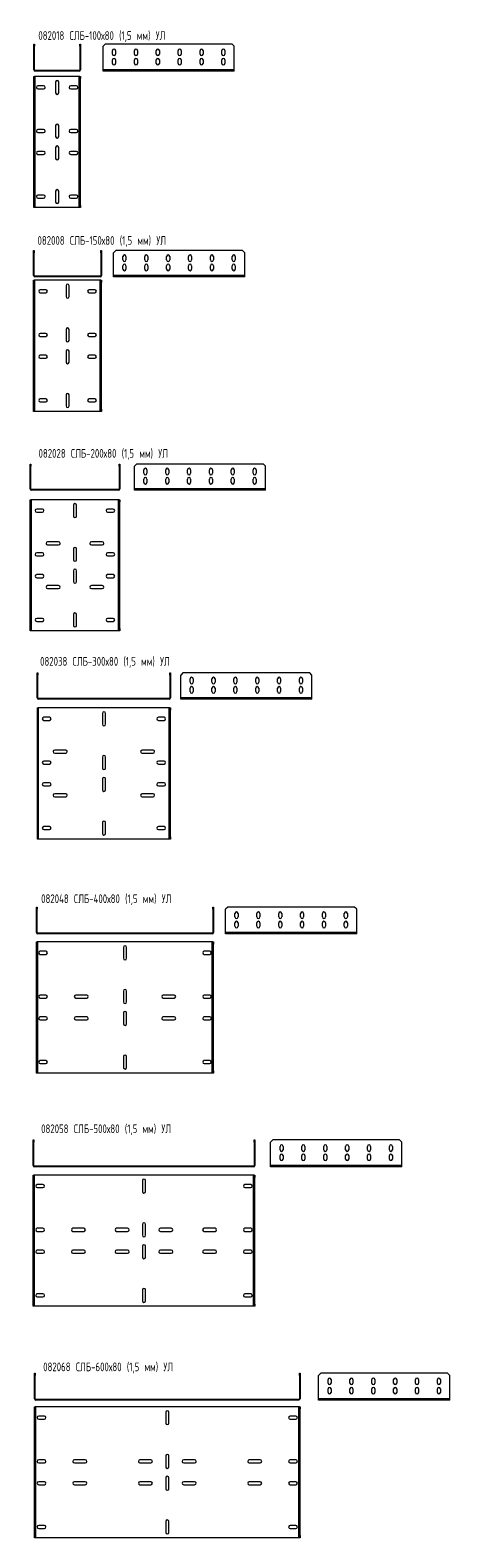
# Model space of a CAD drawing. Header units: millimetres. Extents: x 263 to 1222, y -3568 to -118.
import ezdxf

# ---------------------------------------------------------------- set-up
doc = ezdxf.new("R2010")
doc.units = ezdxf.units.MM
doc.styles.add('SLDTEXTSTYLE0', font='TXT', dxfattribs={"width": 0.7, "bigfont": 'bigfont'})

msp = doc.modelspace()

# ---------------------------------------------------------------- linework, layer by layer
at = {"color": 7, "linetype": 'Continuous', "lineweight": 15}
for p, q in [((270.8, -150.1), (272.3, -150.1)), ((270.8, -155.1), (270.8, -150.1)), ((272.3, -155.1), (270.8, -155.1)), ((270.8, -208.6), (270.8, -155.1)), ((272.3, -150.1), (272.3, -155.1)), ((272.3, -208.6), (272.3, -155.1)), ((376.3, -150.1), (377.8, -150.1)), ((376.3, -155.1), (376.3, -150.1)), ((376.3, -155.1), (376.3, -208.6)), ((377.8, -155.1), (376.3, -155.1)), ((377.8, -150.1), (377.8, -155.1)), ((377.8, -155.1), (377.8, -208.6)), ((434.4, -150.1), (429.4, -155.1)), ((429.4, -208.6), (429.4, -155.1)), ((724.4, -150.1), (434.4, -150.1)), ((450.9, -172.8), (450.9, -164.8)), ((457.9, -164.8), (457.9, -172.8)), ((500.9, -172.8), (500.9, -164.8)), ((507.9, -164.8), (507.9, -172.8)), ((550.9, -172.8), (550.9, -164.8)), ((557.9, -164.8), (557.9, -172.8)), ((600.9, -172.8), (600.9, -164.8)), ((607.9, -164.8), (607.9, -172.8)), ((650.9, -172.8), (650.9, -164.8)), ((657.9, -164.8), (657.9, -172.8)), ((700.9, -172.8), (700.9, -164.8)), ((707.9, -164.8), (707.9, -172.8)), ((729.4, -155.1), (724.4, -150.1)), ((729.4, -208.6), (729.4, -155.1)), ((450.9, -194.1), (450.9, -186.1)), ((457.9, -186.1), (457.9, -194.1)), ((500.9, -194.1), (500.9, -186.1)), ((507.9, -186.1), (507.9, -194.1)), ((550.9, -194.1), (550.9, -186.1)), ((557.9, -186.1), (557.9, -194.1)), ((600.9, -194.1), (600.9, -186.1)), ((607.9, -186.1), (607.9, -194.1)), ((650.9, -194.1), (650.9, -186.1)), ((657.9, -186.1), (657.9, -194.1)), ((700.9, -194.1), (700.9, -186.1)), ((707.9, -186.1), (707.9, -194.1)), ((270.8, -208.6), (272.3, -208.6)), ((270.8, -224), (272.3, -224)), ((270.8, -229), (270.8, -224)), ((272.3, -229), (270.8, -229)), ((270.8, -519), (270.8, -229)), ((272.3, -224), (272.3, -229)), ((273.8, -224), (272.3, -224)), ((272.3, -519), (272.3, -229)), ((273.8, -210.1), (273.8, -211.6)), ((374.8, -210.1), (273.8, -210.1)), ((374.8, -211.6), (273.8, -211.6)), ((273.8, -524), (273.8, -224)), ((374.8, -224), (273.8, -224)), ((320.8, -236.5), (320.8, -261.5)), ((327.8, -261.5), (327.8, -236.5)), ((374.8, -211.6), (374.8, -210.1)), ((374.8, -524), (374.8, -224)), ((376.3, -224), (374.8, -224)), ((376.3, -208.6), (377.8, -208.6)), ((376.3, -224), (377.8, -224)), ((376.3, -229), (376.3, -224)), ((377.8, -229), (376.3, -229)), ((376.3, -519), (376.3, -229)), ((377.8, -224), (377.8, -229)), ((377.8, -519), (377.8, -229)), ((729.4, -208.6), (429.4, -208.6)), ((429.4, -211.6), (429.4, -208.6)), ((729.4, -211.6), (429.4, -211.6)), ((729.4, -211.6), (729.4, -208.6)), ((293.3, -245.5), (280.3, -245.5)), ((280.3, -252.5), (293.3, -252.5)), ((368.3, -245.5), (355.3, -245.5)), ((355.3, -252.5), (368.3, -252.5)), ((320.8, -336.5), (320.8, -361.5)), ((327.8, -361.5), (327.8, -336.5)), ((293.3, -345.5), (280.3, -345.5)), ((280.3, -352.5), (293.3, -352.5)), ((368.3, -345.5), (355.3, -345.5)), ((355.3, -352.5), (368.3, -352.5)), ((293.3, -395.5), (280.3, -395.5)), ((280.3, -402.5), (293.3, -402.5)), ((320.8, -386.5), (320.8, -411.5)), ((327.8, -411.5), (327.8, -386.5)), ((368.3, -395.5), (355.3, -395.5)), ((355.3, -402.5), (368.3, -402.5)), ((293.3, -495.5), (280.3, -495.5)), ((280.3, -502.5), (293.3, -502.5)), ((320.8, -486.5), (320.8, -511.5)), ((327.8, -511.5), (327.8, -486.5)), ((368.3, -495.5), (355.3, -495.5)), ((355.3, -502.5), (368.3, -502.5)), ((270.8, -519), (272.3, -519)), ((270.8, -524), (270.8, -519)), ((272.3, -524), (270.8, -524)), ((272.3, -519), (272.3, -524)), ((273.8, -524), (272.3, -524)), ((374.8, -524), (273.8, -524)), ((376.3, -524), (374.8, -524)), ((376.3, -519), (377.8, -519)), ((376.3, -524), (376.3, -519)), ((377.8, -524), (376.3, -524)), ((377.8, -519), (377.8, -524)), ((270.5, -622.6), (272, -622.6)), ((270.5, -627.6), (270.5, -622.6)), ((270.5, -679.6), (270.5, -627.6)), ((272, -627.6), (270.5, -627.6)), ((272, -622.6), (272, -627.6)), ((272, -679.6), (272, -627.6)), ((424, -622.6), (425.5, -622.6)), ((424, -627.6), (424, -622.6)), ((425.5, -627.6), (424, -627.6)), ((424, -627.6), (424, -679.6)), ((425.5, -622.6), (425.5, -627.6)), ((425.5, -627.6), (425.5, -679.6)), ((458.1, -622.6), (453.1, -627.6)), ((453.1, -679.6), (453.1, -627.6)), ((748.1, -622.6), (458.1, -622.6)), ((474.6, -643.9), (474.6, -635.9)), ((481.6, -635.9), (481.6, -643.9)), ((524.6, -643.9), (524.6, -635.9)), ((531.6, -635.9), (531.6, -643.9)), ((574.6, -643.9), (574.6, -635.9)), ((581.6, -635.9), (581.6, -643.9)), ((624.6, -643.9), (624.6, -635.9)), ((631.6, -635.9), (631.6, -643.9)), ((674.6, -643.9), (674.6, -635.9)), ((681.6, -635.9), (681.6, -643.9)), ((724.6, -643.9), (724.6, -635.9)), ((731.6, -635.9), (731.6, -643.9)), ((753.1, -627.6), (748.1, -622.6)), ((753.1, -679.6), (753.1, -627.6)), ((270.5, -679.6), (272, -679.6)), ((273.5, -681.1), (273.5, -682.6)), ((422.5, -681.1), (273.5, -681.1)), ((422.5, -682.6), (273.5, -682.6)), ((422.5, -682.6), (422.5, -681.1)), ((424, -679.6), (425.5, -679.6)), ((753.1, -679.6), (453.1, -679.6)), ((453.1, -682.6), (453.1, -679.6)), ((753.1, -682.6), (453.1, -682.6)), ((474.6, -665.1), (474.6, -657.1)), ((481.6, -657.1), (481.6, -665.1)), ((524.6, -665.1), (524.6, -657.1)), ((531.6, -657.1), (531.6, -665.1)), ((574.6, -665.1), (574.6, -657.1)), ((581.6, -657.1), (581.6, -665.1)), ((624.6, -665.1), (624.6, -657.1)), ((631.6, -657.1), (631.6, -665.1)), ((674.6, -665.1), (674.6, -657.1)), ((681.6, -657.1), (681.6, -665.1)), ((724.6, -665.1), (724.6, -657.1)), ((731.6, -657.1), (731.6, -665.1)), ((753.1, -682.6), (753.1, -679.6)), ((270.5, -690.4), (272, -690.4)), ((270.5, -695.4), (270.5, -690.4)), ((272, -695.4), (270.5, -695.4)), ((270.5, -985.4), (270.5, -695.4)), ((272, -690.4), (272, -695.4)), ((273.5, -690.4), (272, -690.4)), ((272, -985.4), (272, -695.4)), ((273.5, -990.4), (273.5, -690.4)), ((422.5, -690.4), (273.5, -690.4)), ((298.5, -711.9), (285.5, -711.9)), ((285.5, -718.9), (298.5, -718.9)), ((344.5, -702.9), (344.5, -727.9)), ((351.5, -727.9), (351.5, -702.9)), ((410.5, -711.9), (397.5, -711.9)), ((397.5, -718.9), (410.5, -718.9)), ((422.5, -990.4), (422.5, -690.4)), ((424, -690.4), (422.5, -690.4)), ((424, -690.4), (425.5, -690.4)), ((424, -695.4), (424, -690.4)), ((425.5, -695.4), (424, -695.4)), ((424, -985.4), (424, -695.4)), ((425.5, -690.4), (425.5, -695.4)), ((425.5, -985.4), (425.5, -695.4)), ((298.5, -811.9), (285.5, -811.9)), ((285.5, -818.9), (298.5, -818.9)), ((344.5, -802.9), (344.5, -827.9)), ((351.5, -827.9), (351.5, -802.9)), ((410.5, -811.9), (397.5, -811.9)), ((397.5, -818.9), (410.5, -818.9)), ((298.5, -861.9), (285.5, -861.9)), ((344.5, -852.9), (344.5, -877.9)), ((351.5, -877.9), (351.5, -852.9)), ((410.5, -861.9), (397.5, -861.9)), ((285.5, -868.9), (298.5, -868.9)), ((397.5, -868.9), (410.5, -868.9)), ((298.5, -961.9), (285.5, -961.9)), ((344.5, -952.9), (344.5, -977.9)), ((351.5, -977.9), (351.5, -952.9)), ((410.5, -961.9), (397.5, -961.9)), ((270.5, -985.4), (272, -985.4)), ((270.5, -990.4), (270.5, -985.4)), ((272, -990.4), (270.5, -990.4)), ((272, -985.4), (272, -990.4)), ((273.5, -990.4), (272, -990.4)), ((422.5, -990.4), (273.5, -990.4)), ((285.5, -968.9), (298.5, -968.9)), ((397.5, -968.9), (410.5, -968.9)), ((424, -990.4), (422.5, -990.4)), ((424, -985.4), (425.5, -985.4)), ((424, -990.4), (424, -985.4)), ((425.5, -990.4), (424, -990.4)), ((425.5, -985.4), (425.5, -990.4)), ((262.5, -1110.8), (264, -1110.8)), ((262.5, -1115.8), (262.5, -1110.8)), ((264, -1115.8), (262.5, -1115.8)), ((262.5, -1167.8), (262.5, -1115.8)), ((264, -1110.8), (264, -1115.8)), ((264, -1167.8), (264, -1115.8)), ((466, -1110.8), (467.5, -1110.8)), ((466, -1115.8), (466, -1110.8)), ((466, -1115.8), (466, -1167.8)), ((467.5, -1115.8), (466, -1115.8)), ((467.5, -1110.8), (467.5, -1115.8)), ((467.5, -1115.8), (467.5, -1167.8)), ((505.9, -1110.8), (500.9, -1115.8)), ((500.9, -1167.8), (500.9, -1115.8)), ((795.9, -1110.8), (505.9, -1110.8)), ((522.4, -1132), (522.4, -1124)), ((529.4, -1124), (529.4, -1132)), ((572.4, -1132), (572.4, -1124)), ((579.4, -1124), (579.4, -1132)), ((622.4, -1132), (622.4, -1124)), ((629.4, -1124), (629.4, -1132)), ((672.4, -1132), (672.4, -1124)), ((679.4, -1124), (679.4, -1132)), ((722.4, -1132), (722.4, -1124)), ((729.4, -1124), (729.4, -1132)), ((772.4, -1132), (772.4, -1124)), ((779.4, -1124), (779.4, -1132)), ((800.9, -1115.8), (795.9, -1110.8)), ((800.9, -1167.8), (800.9, -1115.8)), ((262.5, -1167.8), (264, -1167.8)), ((265.5, -1169.3), (265.5, -1170.8)), ((464.5, -1169.3), (265.5, -1169.3)), ((464.5, -1170.8), (265.5, -1170.8)), ((464.5, -1170.8), (464.5, -1169.3)), ((466, -1167.8), (467.5, -1167.8)), ((800.9, -1167.8), (500.9, -1167.8)), ((500.9, -1170.8), (500.9, -1167.8)), ((800.9, -1170.8), (500.9, -1170.8)), ((522.4, -1153.3), (522.4, -1145.3)), ((529.4, -1145.3), (529.4, -1153.3)), ((572.4, -1153.3), (572.4, -1145.3)), ((579.4, -1145.3), (579.4, -1153.3)), ((622.4, -1153.3), (622.4, -1145.3)), ((629.4, -1145.3), (629.4, -1153.3)), ((672.4, -1153.3), (672.4, -1145.3)), ((679.4, -1145.3), (679.4, -1153.3)), ((722.4, -1153.3), (722.4, -1145.3)), ((729.4, -1145.3), (729.4, -1153.3)), ((772.4, -1153.3), (772.4, -1145.3)), ((779.4, -1145.3), (779.4, -1153.3)), ((800.9, -1170.8), (800.9, -1167.8)), ((262.5, -1192.5), (264, -1192.5)), ((262.5, -1197.5), (262.5, -1192.5)), ((264, -1197.5), (262.5, -1197.5)), ((262.5, -1487.5), (262.5, -1197.5)), ((264, -1192.5), (264, -1197.5)), ((265.5, -1192.5), (264, -1192.5)), ((264, -1487.5), (264, -1197.5)), ((265.5, -1492.5), (265.5, -1192.5)), ((464.5, -1192.5), (265.5, -1192.5)), ((361.5, -1205), (361.5, -1230)), ((368.5, -1230), (368.5, -1205)), ((464.5, -1492.5), (464.5, -1192.5)), ((466, -1192.5), (464.5, -1192.5)), ((466, -1192.5), (467.5, -1192.5)), ((466, -1197.5), (466, -1192.5)), ((467.5, -1197.5), (466, -1197.5)), ((466, -1487.5), (466, -1197.5)), ((467.5, -1192.5), (467.5, -1197.5)), ((467.5, -1487.5), (467.5, -1197.5)), ((290.5, -1214), (277.5, -1214)), ((277.5, -1221), (290.5, -1221)), ((452.5, -1214), (439.5, -1214)), ((439.5, -1221), (452.5, -1221)), ((327.5, -1289), (302.5, -1289)), ((302.5, -1296), (327.5, -1296)), ((361.5, -1305), (361.5, -1330)), ((368.5, -1330), (368.5, -1305)), ((427.5, -1289), (402.5, -1289)), ((402.5, -1296), (427.5, -1296)), ((290.5, -1314), (277.5, -1314)), ((277.5, -1321), (290.5, -1321)), ((452.5, -1314), (439.5, -1314)), ((439.5, -1321), (452.5, -1321)), ((290.5, -1364), (277.5, -1364)), ((277.5, -1371), (290.5, -1371)), ((361.5, -1355), (361.5, -1380)), ((368.5, -1380), (368.5, -1355)), ((452.5, -1364), (439.5, -1364)), ((439.5, -1371), (452.5, -1371)), ((327.5, -1389), (302.5, -1389)), ((302.5, -1396), (327.5, -1396)), ((427.5, -1389), (402.5, -1389)), ((402.5, -1396), (427.5, -1396)), ((290.5, -1464), (277.5, -1464)), ((277.5, -1471), (290.5, -1471)), ((361.5, -1455), (361.5, -1480)), ((368.5, -1480), (368.5, -1455)), ((452.5, -1464), (439.5, -1464)), ((439.5, -1471), (452.5, -1471)), ((262.5, -1487.5), (264, -1487.5)), ((262.5, -1492.5), (262.5, -1487.5)), ((264, -1492.5), (262.5, -1492.5)), ((264, -1487.5), (264, -1492.5)), ((265.5, -1492.5), (264, -1492.5)), ((464.5, -1492.5), (265.5, -1492.5)), ((466, -1492.5), (464.5, -1492.5)), ((466, -1487.5), (467.5, -1487.5)), ((466, -1492.5), (466, -1487.5)), ((467.5, -1492.5), (466, -1492.5)), ((467.5, -1487.5), (467.5, -1492.5)), ((278.7, -1588.6), (280.2, -1588.6)), ((278.7, -1593.6), (278.7, -1588.6)), ((280.2, -1593.6), (278.7, -1593.6)), ((278.7, -1645.6), (278.7, -1593.6)), ((280.2, -1588.6), (280.2, -1593.6)), ((280.2, -1645.6), (280.2, -1593.6)), ((582.2, -1588.6), (583.7, -1588.6)), ((582.2, -1593.6), (582.2, -1588.6)), ((582.2, -1593.6), (582.2, -1645.6)), ((583.7, -1593.6), (582.2, -1593.6)), ((583.7, -1588.6), (583.7, -1593.6)), ((583.7, -1593.6), (583.7, -1645.6)), ((611.8, -1588.6), (606.8, -1593.6)), ((606.8, -1646.1), (606.8, -1593.6)), ((901.8, -1588.6), (611.8, -1588.6)), ((628.3, -1610.3), (628.3, -1602.3)), ((635.3, -1602.3), (635.3, -1610.3)), ((678.3, -1610.3), (678.3, -1602.3)), ((685.3, -1602.3), (685.3, -1610.3)), ((728.3, -1610.3), (728.3, -1602.3)), ((735.3, -1602.3), (735.3, -1610.3)), ((778.3, -1610.3), (778.3, -1602.3)), ((785.3, -1602.3), (785.3, -1610.3)), ((828.3, -1610.3), (828.3, -1602.3)), ((835.3, -1602.3), (835.3, -1610.3)), ((878.3, -1610.3), (878.3, -1602.3)), ((885.3, -1602.3), (885.3, -1610.3)), ((906.8, -1593.6), (901.8, -1588.6)), ((906.8, -1646.1), (906.8, -1593.6)), ((278.7, -1645.6), (280.2, -1645.6)), ((281.7, -1647.1), (281.7, -1648.6)), ((580.7, -1647.1), (281.7, -1647.1)), ((580.7, -1648.6), (281.7, -1648.6)), ((580.7, -1648.6), (580.7, -1647.1)), ((582.2, -1645.6), (583.7, -1645.6)), ((906.8, -1646.1), (606.8, -1646.1)), ((606.8, -1648.6), (606.8, -1646.1)), ((906.8, -1648.6), (606.8, -1648.6)), ((628.3, -1631.6), (628.3, -1623.6)), ((635.3, -1623.6), (635.3, -1631.6)), ((678.3, -1631.6), (678.3, -1623.6)), ((685.3, -1623.6), (685.3, -1631.6)), ((728.3, -1631.6), (728.3, -1623.6)), ((735.3, -1623.6), (735.3, -1631.6)), ((778.3, -1631.6), (778.3, -1623.6)), ((785.3, -1623.6), (785.3, -1631.6)), ((828.3, -1631.6), (828.3, -1623.6)), ((835.3, -1623.6), (835.3, -1631.6)), ((878.3, -1631.6), (878.3, -1623.6)), ((885.3, -1623.6), (885.3, -1631.6)), ((906.8, -1648.6), (906.8, -1646.1)), ((279.2, -1668.9), (280.2, -1668.9)), ((279.2, -1673.9), (279.2, -1668.9)), ((280.2, -1673.9), (279.2, -1673.9)), ((279.2, -1963.9), (279.2, -1673.9)), ((280.2, -1668.9), (280.2, -1673.9)), ((281.7, -1668.9), (280.2, -1668.9)), ((280.2, -1963.9), (280.2, -1673.9)), ((281.7, -1968.9), (281.7, -1668.9)), ((580.7, -1668.9), (281.7, -1668.9)), ((306.7, -1690.4), (293.7, -1690.4)), ((427.7, -1681.4), (427.7, -1706.4)), ((434.7, -1706.4), (434.7, -1681.4)), ((568.7, -1690.4), (555.7, -1690.4)), ((580.7, -1968.9), (580.7, -1668.9)), ((582.2, -1668.9), (580.7, -1668.9)), ((582.2, -1668.9), (583.2, -1668.9)), ((582.2, -1673.9), (582.2, -1668.9)), ((583.2, -1673.9), (582.2, -1673.9)), ((582.2, -1963.9), (582.2, -1673.9)), ((583.2, -1668.9), (583.2, -1673.9)), ((583.2, -1963.9), (583.2, -1673.9)), ((293.7, -1697.4), (306.7, -1697.4)), ((555.7, -1697.4), (568.7, -1697.4)), ((306.7, -1790.4), (293.7, -1790.4)), ((343.7, -1765.4), (318.7, -1765.4)), ((318.7, -1772.4), (343.7, -1772.4)), ((427.7, -1781.4), (427.7, -1806.4)), ((434.7, -1806.4), (434.7, -1781.4)), ((543.7, -1765.4), (518.7, -1765.4)), ((518.7, -1772.4), (543.7, -1772.4)), ((568.7, -1790.4), (555.7, -1790.4)), ((293.7, -1797.4), (306.7, -1797.4)), ((555.7, -1797.4), (568.7, -1797.4)), ((306.7, -1840.4), (293.7, -1840.4)), ((293.7, -1847.4), (306.7, -1847.4)), ((427.7, -1831.4), (427.7, -1856.4)), ((434.7, -1856.4), (434.7, -1831.4)), ((568.7, -1840.4), (555.7, -1840.4)), ((555.7, -1847.4), (568.7, -1847.4)), ((343.7, -1865.4), (318.7, -1865.4)), ((318.7, -1872.4), (343.7, -1872.4)), ((543.7, -1865.4), (518.7, -1865.4)), ((518.7, -1872.4), (543.7, -1872.4)), ((427.7, -1931.4), (427.7, -1956.4)), ((434.7, -1956.4), (434.7, -1931.4)), ((279.2, -1963.9), (280.2, -1963.9)), ((279.2, -1968.9), (279.2, -1963.9)), ((280.2, -1963.9), (280.2, -1968.9)), ((306.7, -1940.4), (293.7, -1940.4)), ((293.7, -1947.4), (306.7, -1947.4)), ((568.7, -1940.4), (555.7, -1940.4)), ((555.7, -1947.4), (568.7, -1947.4)), ((582.2, -1963.9), (583.2, -1963.9)), ((582.2, -1968.9), (582.2, -1963.9)), ((583.2, -1963.9), (583.2, -1968.9)), ((280.2, -1968.9), (279.2, -1968.9)), ((281.7, -1968.9), (280.2, -1968.9)), ((580.7, -1968.9), (281.7, -1968.9)), ((582.2, -1968.9), (580.7, -1968.9)), ((583.2, -1968.9), (582.2, -1968.9)), ((277, -2124.5), (278.5, -2124.5)), ((277, -2129.5), (277, -2124.5)), ((278.5, -2129.5), (277, -2129.5)), ((277, -2183), (277, -2129.5)), ((278.5, -2124.5), (278.5, -2129.5)), ((278.5, -2183), (278.5, -2129.5)), ((680.5, -2124.5), (682, -2124.5)), ((680.5, -2129.5), (680.5, -2124.5)), ((680.5, -2129.5), (680.5, -2183)), ((682, -2129.5), (680.5, -2129.5)), ((682, -2124.5), (682, -2129.5)), ((682, -2129.5), (682, -2183)), ((714.4, -2124.5), (709.4, -2129.5)), ((709.4, -2183), (709.4, -2129.5)), ((1004.4, -2124.5), (714.4, -2124.5)), ((1009.4, -2129.5), (1004.4, -2124.5)), ((1009.4, -2183), (1009.4, -2129.5)), ((730.9, -2147.3), (730.9, -2139.3)), ((730.9, -2168.5), (730.9, -2160.5)), ((737.9, -2139.3), (737.9, -2147.3)), ((737.9, -2160.5), (737.9, -2168.5)), ((780.9, -2147.3), (780.9, -2139.3)), ((780.9, -2168.5), (780.9, -2160.5)), ((787.9, -2139.3), (787.9, -2147.3)), ((787.9, -2160.5), (787.9, -2168.5)), ((830.9, -2147.3), (830.9, -2139.3)), ((830.9, -2168.5), (830.9, -2160.5)), ((837.9, -2139.3), (837.9, -2147.3)), ((837.9, -2160.5), (837.9, -2168.5)), ((880.9, -2147.3), (880.9, -2139.3)), ((880.9, -2168.5), (880.9, -2160.5)), ((887.9, -2139.3), (887.9, -2147.3)), ((887.9, -2160.5), (887.9, -2168.5)), ((930.9, -2147.3), (930.9, -2139.3)), ((930.9, -2168.5), (930.9, -2160.5)), ((937.9, -2139.3), (937.9, -2147.3)), ((937.9, -2160.5), (937.9, -2168.5)), ((980.9, -2147.3), (980.9, -2139.3)), ((980.9, -2168.5), (980.9, -2160.5)), ((987.9, -2139.3), (987.9, -2147.3)), ((987.9, -2160.5), (987.9, -2168.5)), ((277, -2183), (278.5, -2183)), ((277, -2204.3), (278.5, -2204.3)), ((277, -2209.3), (277, -2204.3)), ((278.5, -2204.3), (278.5, -2209.3)), ((280, -2204.3), (278.5, -2204.3)), ((280, -2184.5), (280, -2186)), ((679, -2184.5), (280, -2184.5)), ((679, -2186), (280, -2186)), ((280, -2504.3), (280, -2204.3)), ((679, -2204.3), (280, -2204.3)), ((679, -2186), (679, -2184.5)), ((679, -2504.3), (679, -2204.3)), ((680.5, -2204.3), (679, -2204.3)), ((680.5, -2183), (682, -2183)), ((680.5, -2204.3), (682, -2204.3)), ((680.5, -2209.3), (680.5, -2204.3)), ((682, -2204.3), (682, -2209.3)), ((1009.4, -2183), (709.4, -2183)), ((709.4, -2186), (709.4, -2183)), ((1009.4, -2186), (709.4, -2186)), ((1009.4, -2186), (1009.4, -2183)), ((278.5, -2209.3), (277, -2209.3)), ((277, -2499.3), (277, -2209.3)), ((278.5, -2499.3), (278.5, -2209.3)), ((298.5, -2225.8), (285.5, -2225.8)), ((285.5, -2232.8), (298.5, -2232.8)), ((476, -2216.8), (476, -2241.8)), ((483, -2241.8), (483, -2216.8)), ((673.5, -2225.8), (660.5, -2225.8)), ((660.5, -2232.8), (673.5, -2232.8)), ((682, -2209.3), (680.5, -2209.3)), ((680.5, -2499.3), (680.5, -2209.3)), ((682, -2499.3), (682, -2209.3)), ((298.5, -2325.8), (285.5, -2325.8)), ((285.5, -2332.8), (298.5, -2332.8)), ((392, -2325.8), (367, -2325.8)), ((367, -2332.8), (392, -2332.8)), ((476, -2316.8), (476, -2341.8)), ((483, -2341.8), (483, -2316.8)), ((592, -2325.8), (567, -2325.8)), ((567, -2332.8), (592, -2332.8)), ((673.5, -2325.8), (660.5, -2325.8)), ((660.5, -2332.8), (673.5, -2332.8)), ((298.5, -2375.8), (285.5, -2375.8)), ((392, -2375.8), (367, -2375.8)), ((476, -2366.8), (476, -2391.8)), ((483, -2391.8), (483, -2366.8)), ((592, -2375.8), (567, -2375.8)), ((673.5, -2375.8), (660.5, -2375.8)), ((285.5, -2382.8), (298.5, -2382.8)), ((367, -2382.8), (392, -2382.8)), ((567, -2382.8), (592, -2382.8)), ((660.5, -2382.8), (673.5, -2382.8)), ((298.5, -2475.8), (285.5, -2475.8)), ((285.5, -2482.8), (298.5, -2482.8)), ((476, -2466.8), (476, -2491.8)), ((483, -2491.8), (483, -2466.8)), ((673.5, -2475.8), (660.5, -2475.8)), ((660.5, -2482.8), (673.5, -2482.8)), ((277, -2499.3), (278.5, -2499.3)), ((277, -2504.3), (277, -2499.3)), ((278.5, -2504.3), (277, -2504.3)), ((278.5, -2499.3), (278.5, -2504.3)), ((280, -2504.3), (278.5, -2504.3)), ((679, -2504.3), (280, -2504.3)), ((680.5, -2504.3), (679, -2504.3)), ((680.5, -2499.3), (682, -2499.3)), ((680.5, -2504.3), (680.5, -2499.3)), ((682, -2504.3), (680.5, -2504.3)), ((682, -2499.3), (682, -2504.3)), ((269.3, -2657.3), (270.8, -2657.3)), ((269.3, -2662.3), (269.3, -2657.3)), ((270.8, -2662.3), (269.3, -2662.3)), ((269.3, -2715.8), (269.3, -2662.3)), ((270.8, -2657.3), (270.8, -2662.3)), ((270.8, -2715.8), (270.8, -2662.3)), ((774.8, -2657.3), (776.3, -2657.3)), ((774.8, -2662.3), (774.8, -2657.3)), ((774.8, -2662.3), (774.8, -2715.8)), ((776.3, -2662.3), (774.8, -2662.3)), ((776.3, -2657.3), (776.3, -2662.3)), ((776.3, -2662.3), (776.3, -2715.8)), ((817.4, -2657.3), (812.4, -2662.3)), ((812.4, -2715.8), (812.4, -2662.3)), ((1107.4, -2657.3), (817.4, -2657.3)), ((833.9, -2680.1), (833.9, -2672.1)), ((840.9, -2672.1), (840.9, -2680.1)), ((883.9, -2680.1), (883.9, -2672.1)), ((890.9, -2672.1), (890.9, -2680.1)), ((933.9, -2680.1), (933.9, -2672.1)), ((940.9, -2672.1), (940.9, -2680.1)), ((983.9, -2680.1), (983.9, -2672.1)), ((990.9, -2672.1), (990.9, -2680.1)), ((1033.9, -2680.1), (1033.9, -2672.1)), ((1040.9, -2672.1), (1040.9, -2680.1)), ((1083.9, -2680.1), (1083.9, -2672.1)), ((1090.9, -2672.1), (1090.9, -2680.1)), ((1112.4, -2662.3), (1107.4, -2657.3)), ((1112.4, -2715.8), (1112.4, -2662.3)), ((269.3, -2715.8), (270.8, -2715.8)), ((272.3, -2717.3), (272.3, -2718.8)), ((773.3, -2717.3), (272.3, -2717.3)), ((773.3, -2718.8), (272.3, -2718.8)), ((773.3, -2718.8), (773.3, -2717.3)), ((774.8, -2715.8), (776.3, -2715.8)), ((1112.4, -2715.8), (812.4, -2715.8)), ((812.4, -2718.8), (812.4, -2715.8)), ((1112.4, -2718.8), (812.4, -2718.8)), ((833.9, -2701.3), (833.9, -2693.3)), ((840.9, -2693.3), (840.9, -2701.3)), ((883.9, -2701.3), (883.9, -2693.3)), ((890.9, -2693.3), (890.9, -2701.3)), ((933.9, -2701.3), (933.9, -2693.3)), ((940.9, -2693.3), (940.9, -2701.3)), ((983.9, -2701.3), (983.9, -2693.3)), ((990.9, -2693.3), (990.9, -2701.3)), ((1033.9, -2701.3), (1033.9, -2693.3)), ((1040.9, -2693.3), (1040.9, -2701.3)), ((1083.9, -2701.3), (1083.9, -2693.3)), ((1090.9, -2693.3), (1090.9, -2701.3)), ((1112.4, -2718.8), (1112.4, -2715.8)), ((269.3, -2738.1), (270.8, -2738.1)), ((269.3, -2743.1), (269.3, -2738.1)), ((270.8, -2743.1), (269.3, -2743.1)), ((269.3, -3033.1), (269.3, -2743.1)), ((270.8, -2738.1), (270.8, -2743.1)), ((272.3, -2738.1), (270.8, -2738.1)), ((270.8, -3033.1), (270.8, -2743.1)), ((272.3, -3038.1), (272.3, -2738.1)), ((773.3, -2738.1), (272.3, -2738.1)), ((291.8, -2759.6), (278.8, -2759.6)), ((519.3, -2750.6), (519.3, -2775.6)), ((526.3, -2775.6), (526.3, -2750.6)), ((766.8, -2759.6), (753.8, -2759.6)), ((773.3, -3038.1), (773.3, -2738.1)), ((774.8, -2738.1), (773.3, -2738.1)), ((774.8, -2738.1), (776.3, -2738.1)), ((774.8, -2743.1), (774.8, -2738.1)), ((776.3, -2743.1), (774.8, -2743.1)), ((774.8, -3033.1), (774.8, -2743.1)), ((776.3, -2738.1), (776.3, -2743.1)), ((776.3, -3033.1), (776.3, -2743.1)), ((278.8, -2766.6), (291.8, -2766.6)), ((753.8, -2766.6), (766.8, -2766.6)), ((291.8, -2859.6), (278.8, -2859.6)), ((385.3, -2859.6), (360.3, -2859.6)), ((485.3, -2859.6), (460.3, -2859.6)), ((519.3, -2850.6), (519.3, -2875.6)), ((526.3, -2875.6), (526.3, -2850.6)), ((585.3, -2859.6), (560.3, -2859.6)), ((685.3, -2859.6), (660.3, -2859.6)), ((766.8, -2859.6), (753.8, -2859.6)), ((278.8, -2866.6), (291.8, -2866.6)), ((360.3, -2866.6), (385.3, -2866.6)), ((460.3, -2866.6), (485.3, -2866.6)), ((560.3, -2866.6), (585.3, -2866.6)), ((660.3, -2866.6), (685.3, -2866.6)), ((753.8, -2866.6), (766.8, -2866.6)), ((291.8, -2909.6), (278.8, -2909.6)), ((278.8, -2916.6), (291.8, -2916.6)), ((385.3, -2909.6), (360.3, -2909.6)), ((360.3, -2916.6), (385.3, -2916.6)), ((485.3, -2909.6), (460.3, -2909.6)), ((460.3, -2916.6), (485.3, -2916.6)), ((519.3, -2900.6), (519.3, -2925.6)), ((526.3, -2925.6), (526.3, -2900.6)), ((585.3, -2909.6), (560.3, -2909.6)), ((560.3, -2916.6), (585.3, -2916.6)), ((685.3, -2909.6), (660.3, -2909.6)), ((660.3, -2916.6), (685.3, -2916.6)), ((766.8, -2909.6), (753.8, -2909.6)), ((753.8, -2916.6), (766.8, -2916.6)), ((519.3, -3000.6), (519.3, -3025.6)), ((526.3, -3025.6), (526.3, -3000.6)), ((269.3, -3033.1), (270.8, -3033.1)), ((269.3, -3038.1), (269.3, -3033.1)), ((270.8, -3033.1), (270.8, -3038.1)), ((291.8, -3009.6), (278.8, -3009.6)), ((278.8, -3016.6), (291.8, -3016.6)), ((766.8, -3009.6), (753.8, -3009.6)), ((753.8, -3016.6), (766.8, -3016.6)), ((774.8, -3033.1), (776.3, -3033.1)), ((774.8, -3038.1), (774.8, -3033.1)), ((776.3, -3033.1), (776.3, -3038.1)), ((270.8, -3038.1), (269.3, -3038.1)), ((272.3, -3038.1), (270.8, -3038.1)), ((773.3, -3038.1), (272.3, -3038.1)), ((774.8, -3038.1), (773.3, -3038.1)), ((776.3, -3038.1), (774.8, -3038.1)), ((272.6, -3191.1), (274.1, -3191.1)), ((272.6, -3196.1), (272.6, -3191.1)), ((274.1, -3196.1), (272.6, -3196.1)), ((272.6, -3249.6), (272.6, -3196.1)), ((274.1, -3191.1), (274.1, -3196.1)), ((274.1, -3249.6), (274.1, -3196.1)), ((878.1, -3191.1), (879.6, -3191.1)), ((878.1, -3196.1), (878.1, -3191.1)), ((878.1, -3196.1), (878.1, -3249.6)), ((879.6, -3196.1), (878.1, -3196.1)), ((879.6, -3191.1), (879.6, -3196.1)), ((879.6, -3196.1), (879.6, -3249.6)), ((927.2, -3191.1), (922.2, -3196.1)), ((922.2, -3249.6), (922.2, -3196.1)), ((1217.2, -3191.1), (927.2, -3191.1)), ((943.7, -3213.9), (943.7, -3205.9)), ((950.7, -3205.9), (950.7, -3213.9)), ((993.7, -3213.9), (993.7, -3205.9)), ((1000.7, -3205.9), (1000.7, -3213.9)), ((1043.7, -3213.9), (1043.7, -3205.9)), ((1050.7, -3205.9), (1050.7, -3213.9)), ((1093.7, -3213.9), (1093.7, -3205.9)), ((1100.7, -3205.9), (1100.7, -3213.9)), ((1143.7, -3213.9), (1143.7, -3205.9)), ((1150.7, -3205.9), (1150.7, -3213.9)), ((1193.7, -3213.9), (1193.7, -3205.9)), ((1200.7, -3205.9), (1200.7, -3213.9)), ((1222.2, -3196.1), (1217.2, -3191.1)), ((1222.2, -3249.6), (1222.2, -3196.1)), ((943.7, -3235.1), (943.7, -3227.1)), ((950.7, -3227.1), (950.7, -3235.1)), ((993.7, -3235.1), (993.7, -3227.1)), ((1000.7, -3227.1), (1000.7, -3235.1)), ((1043.7, -3235.1), (1043.7, -3227.1)), ((1050.7, -3227.1), (1050.7, -3235.1)), ((1093.7, -3235.1), (1093.7, -3227.1)), ((1100.7, -3227.1), (1100.7, -3235.1)), ((1143.7, -3235.1), (1143.7, -3227.1)), ((1150.7, -3227.1), (1150.7, -3235.1)), ((1193.7, -3235.1), (1193.7, -3227.1)), ((1200.7, -3227.1), (1200.7, -3235.1)), ((272.6, -3249.6), (274.1, -3249.6)), ((272.6, -3267.9), (274.1, -3267.9)), ((272.6, -3272.9), (272.6, -3267.9)), ((274.1, -3272.9), (272.6, -3272.9)), ((272.6, -3562.9), (272.6, -3272.9)), ((274.1, -3267.9), (274.1, -3272.9)), ((275.6, -3267.9), (274.1, -3267.9)), ((274.1, -3562.9), (274.1, -3272.9)), ((275.6, -3251.1), (275.6, -3252.6)), ((876.6, -3251.1), (275.6, -3251.1)), ((876.6, -3252.6), (275.6, -3252.6)), ((275.6, -3567.9), (275.6, -3267.9)), ((876.6, -3267.9), (275.6, -3267.9)), ((876.6, -3252.6), (876.6, -3251.1)), ((876.6, -3567.9), (876.6, -3267.9)), ((878.1, -3267.9), (876.6, -3267.9)), ((878.1, -3249.6), (879.6, -3249.6)), ((878.1, -3267.9), (879.6, -3267.9)), ((878.1, -3272.9), (878.1, -3267.9)), ((879.6, -3272.9), (878.1, -3272.9)), ((878.1, -3562.9), (878.1, -3272.9)), ((879.6, -3267.9), (879.6, -3272.9)), ((879.6, -3562.9), (879.6, -3272.9)), ((1222.2, -3249.6), (922.2, -3249.6)), ((922.2, -3252.6), (922.2, -3249.6)), ((1222.2, -3252.6), (922.2, -3252.6)), ((1222.2, -3252.6), (1222.2, -3249.6)), ((295.1, -3289.4), (282.1, -3289.4)), ((282.1, -3296.4), (295.1, -3296.4)), ((572.6, -3280.4), (572.6, -3305.4)), ((579.6, -3305.4), (579.6, -3280.4)), ((870.1, -3289.4), (857.1, -3289.4)), ((857.1, -3296.4), (870.1, -3296.4)), ((572.6, -3380.4), (572.6, -3405.4)), ((579.6, -3405.4), (579.6, -3380.4)), ((295.1, -3389.4), (282.1, -3389.4)), ((282.1, -3396.4), (295.1, -3396.4)), ((388.6, -3389.4), (363.6, -3389.4)), ((363.6, -3396.4), (388.6, -3396.4)), ((538.6, -3389.4), (513.6, -3389.4)), ((513.6, -3396.4), (538.6, -3396.4)), ((638.6, -3389.4), (613.6, -3389.4)), ((613.6, -3396.4), (638.6, -3396.4)), ((788.6, -3389.4), (763.6, -3389.4)), ((763.6, -3396.4), (788.6, -3396.4)), ((870.1, -3389.4), (857.1, -3389.4)), ((857.1, -3396.4), (870.1, -3396.4)), ((295.1, -3439.4), (282.1, -3439.4)), ((282.1, -3446.4), (295.1, -3446.4)), ((388.6, -3439.4), (363.6, -3439.4)), ((363.6, -3446.4), (388.6, -3446.4)), ((538.6, -3439.4), (513.6, -3439.4)), ((513.6, -3446.4), (538.6, -3446.4)), ((572.6, -3430.4), (572.6, -3455.4)), ((579.6, -3455.4), (579.6, -3430.4)), ((638.6, -3439.4), (613.6, -3439.4)), ((613.6, -3446.4), (638.6, -3446.4)), ((788.6, -3439.4), (763.6, -3439.4)), ((763.6, -3446.4), (788.6, -3446.4)), ((870.1, -3439.4), (857.1, -3439.4)), ((857.1, -3446.4), (870.1, -3446.4)), ((295.1, -3539.4), (282.1, -3539.4)), ((282.1, -3546.4), (295.1, -3546.4)), ((572.6, -3530.4), (572.6, -3555.4)), ((579.6, -3555.4), (579.6, -3530.4)), ((870.1, -3539.4), (857.1, -3539.4)), ((857.1, -3546.4), (870.1, -3546.4)), ((272.6, -3562.9), (274.1, -3562.9)), ((272.6, -3567.9), (272.6, -3562.9)), ((274.1, -3567.9), (272.6, -3567.9)), ((274.1, -3562.9), (274.1, -3567.9)), ((275.6, -3567.9), (274.1, -3567.9)), ((876.6, -3567.9), (275.6, -3567.9)), ((878.1, -3567.9), (876.6, -3567.9)), ((878.1, -3562.9), (879.6, -3562.9)), ((878.1, -3567.9), (878.1, -3562.9)), ((879.6, -3567.9), (878.1, -3567.9)), ((879.6, -3562.9), (879.6, -3567.9))]:
    msp.add_line(p, q, dxfattribs=at)
for centre, radius, start, end in [((454.4, -164.8), 3.5, 0, 180), ((504.4, -164.8), 3.5, 0, 180), ((554.4, -164.8), 3.5, 0, 180), ((604.4, -164.8), 3.5, 0, 180), ((654.4, -164.8), 3.5, 360, 180), ((704.4, -164.8), 3.5, 360, 180), ((454.4, -172.8), 3.5, 180, 0), ((454.4, -186.1), 3.5, 0, 180), ((454.4, -194.1), 3.5, 180, 0), ((504.4, -172.8), 3.5, 180, 0), ((504.4, -186.1), 3.5, 0, 180), ((504.4, -194.1), 3.5, 180, 0), ((554.4, -172.8), 3.5, 180, 0), ((554.4, -186.1), 3.5, 0, 180), ((554.4, -194.1), 3.5, 180, 0), ((604.4, -172.8), 3.5, 180, 0), ((604.4, -186.1), 3.5, 0, 180), ((604.4, -194.1), 3.5, 180, 0), ((654.4, -172.8), 3.5, 180, 0), ((654.4, -186.1), 3.5, 0, 180), ((654.4, -194.1), 3.5, 180, 0), ((704.4, -172.8), 3.5, 180, 0), ((704.4, -186.1), 3.5, 360, 180), ((704.4, -194.1), 3.5, 180, 0), ((273.8, -208.6), 3, 180, 270), ((273.8, -208.6), 1.5, 180, 270), ((324.3, -236.5), 3.5, 0, 180), ((374.8, -208.6), 3, 270, 0), ((374.8, -208.6), 1.5, 270, 0), ((280.3, -249), 3.5, 90, 270), ((293.3, -249), 3.5, 270, 90), ((324.3, -261.5), 3.5, 180, 0), ((355.3, -249), 3.5, 90, 270), ((368.3, -249), 3.5, 270, 90), ((324.3, -336.5), 3.5, 0, 180), ((280.3, -349), 3.5, 90, 270), ((293.3, -349), 3.5, 270, 90), ((324.3, -361.5), 3.5, 180, 0), ((355.3, -349), 3.5, 90, 270), ((368.3, -349), 3.5, 270, 90), ((280.3, -399), 3.5, 90, 270), ((293.3, -399), 3.5, 270, 90), ((324.3, -386.5), 3.5, 0, 180), ((324.3, -411.5), 3.5, 180, 0), ((355.3, -399), 3.5, 90, 270), ((368.3, -399), 3.5, 270, 90), ((280.3, -499), 3.5, 90, 270), ((293.3, -499), 3.5, 270, 90), ((324.3, -486.5), 3.5, 0, 180), ((324.3, -511.5), 3.5, 180, 0), ((355.3, -499), 3.5, 90, 270), ((368.3, -499), 3.5, 270, 90), ((478.1, -635.9), 3.5, 0, 180), ((478.1, -643.9), 3.5, 180, 0), ((478.1, -657.1), 3.5, 0, 180), ((528.1, -635.9), 3.5, 0, 180), ((528.1, -643.9), 3.5, 180, 0), ((528.1, -657.1), 3.5, 0, 180), ((578.1, -635.9), 3.5, 0, 180), ((578.1, -643.9), 3.5, 180, 0), ((578.1, -657.1), 3.5, 0, 180), ((628.1, -635.9), 3.5, 0, 180), ((628.1, -643.9), 3.5, 180, 0), ((628.1, -657.1), 3.5, 0, 180), ((678.1, -635.9), 3.5, 360, 180), ((678.1, -643.9), 3.5, 180, 0), ((678.1, -657.1), 3.5, 360, 180), ((728.1, -635.9), 3.5, 360, 180), ((728.1, -643.9), 3.5, 180, 0), ((728.1, -657.1), 3.5, 360, 180), ((273.5, -679.6), 3, 180, 270), ((273.5, -679.6), 1.5, 180, 270), ((422.5, -679.6), 1.5, 270, 0), ((422.5, -679.6), 3, 270, 0), ((478.1, -665.1), 3.5, 180, 0), ((528.1, -665.1), 3.5, 180, 0), ((578.1, -665.1), 3.5, 180, 0), ((628.1, -665.1), 3.5, 180, 0), ((678.1, -665.1), 3.5, 180, 0), ((728.1, -665.1), 3.5, 180, 0), ((285.5, -715.4), 3.5, 90, 270), ((298.5, -715.4), 3.5, 270, 90), ((348, -702.9), 3.5, 0, 180), ((397.5, -715.4), 3.5, 90, 270), ((410.5, -715.4), 3.5, 270, 90), ((348, -727.9), 3.5, 180, 0), ((285.5, -815.4), 3.5, 90, 270), ((298.5, -815.4), 3.5, 270, 90), ((348, -802.9), 3.5, 0, 180), ((348, -827.9), 3.5, 180, 0), ((397.5, -815.4), 3.5, 90, 270), ((410.5, -815.4), 3.5, 270, 90), ((285.5, -865.4), 3.5, 90, 270), ((298.5, -865.4), 3.5, 270, 90), ((348, -852.9), 3.5, 0, 180), ((397.5, -865.4), 3.5, 90, 270), ((410.5, -865.4), 3.5, 270, 90), ((348, -877.9), 3.5, 180, 0), ((285.5, -965.4), 3.5, 90, 270), ((298.5, -965.4), 3.5, 270, 90), ((348, -952.9), 3.5, 0, 180), ((397.5, -965.4), 3.5, 90, 270), ((410.5, -965.4), 3.5, 270, 90), ((348, -977.9), 3.5, 180, 0), ((525.9, -1124), 3.5, 0, 180), ((525.9, -1132), 3.5, 180, 0), ((575.9, -1124), 3.5, 0, 180), ((575.9, -1132), 3.5, 180, 0), ((625.9, -1124), 3.5, 0, 180), ((625.9, -1132), 3.5, 180, 0), ((675.9, -1124), 3.5, 0, 180), ((675.9, -1132), 3.5, 180, 0), ((725.9, -1124), 3.5, 0, 180), ((725.9, -1132), 3.5, 180, 0), ((775.9, -1124), 3.5, 0, 180), ((775.9, -1132), 3.5, 180, 0), ((265.5, -1167.8), 3, 180, 270), ((265.5, -1167.8), 1.5, 180, 270), ((464.5, -1167.8), 1.5, 270, 0), ((464.5, -1167.8), 3, 270, 0), ((525.9, -1145.3), 3.5, 0, 180), ((525.9, -1153.3), 3.5, 180, 0), ((575.9, -1145.3), 3.5, 0, 180), ((575.9, -1153.3), 3.5, 180, 0), ((625.9, -1145.3), 3.5, 0, 180), ((625.9, -1153.3), 3.5, 180, 0), ((675.9, -1145.3), 3.5, 0, 180), ((675.9, -1153.3), 3.5, 180, 0), ((725.9, -1145.3), 3.5, 0, 180), ((725.9, -1153.3), 3.5, 180, 0), ((775.9, -1145.3), 3.5, 0, 180), ((775.9, -1153.3), 3.5, 180, 0), ((365, -1205), 3.5, 0, 180), ((277.5, -1217.5), 3.5, 90, 270), ((290.5, -1217.5), 3.5, 270, 90), ((365, -1230), 3.5, 180, 0), ((439.5, -1217.5), 3.5, 90, 270), ((452.5, -1217.5), 3.5, 270, 90), ((302.5, -1292.5), 3.5, 90, 270), ((327.5, -1292.5), 3.5, 270, 90), ((365, -1305), 3.5, 0, 180), ((402.5, -1292.5), 3.5, 90, 270), ((427.5, -1292.5), 3.5, 270, 90), ((277.5, -1317.5), 3.5, 90, 270), ((290.5, -1317.5), 3.5, 270, 90), ((365, -1330), 3.5, 180, 0), ((439.5, -1317.5), 3.5, 90, 270), ((452.5, -1317.5), 3.5, 270, 90), ((277.5, -1367.5), 3.5, 90, 270), ((290.5, -1367.5), 3.5, 270, 90), ((365, -1355), 3.5, 0, 180), ((439.5, -1367.5), 3.5, 90, 270), ((452.5, -1367.5), 3.5, 270, 90), ((302.5, -1392.5), 3.5, 90, 270), ((327.5, -1392.5), 3.5, 270, 90), ((365, -1380), 3.5, 180, 0), ((402.5, -1392.5), 3.5, 90, 270), ((427.5, -1392.5), 3.5, 270, 90), ((277.5, -1467.5), 3.5, 90, 270), ((290.5, -1467.5), 3.5, 270, 90), ((365, -1455), 3.5, 0, 180), ((365, -1480), 3.5, 180, 0), ((439.5, -1467.5), 3.5, 90, 270), ((452.5, -1467.5), 3.5, 270, 90), ((631.8, -1602.3), 3.5, 0, 180), ((631.8, -1610.3), 3.5, 180, 0), ((631.8, -1623.6), 3.5, 0, 180), ((681.8, -1602.3), 3.5, 0, 180), ((681.8, -1610.3), 3.5, 180, 0), ((681.8, -1623.6), 3.5, 0, 180), ((731.8, -1602.3), 3.5, 0, 180), ((731.8, -1610.3), 3.5, 180, 0), ((731.8, -1623.6), 3.5, 0, 180), ((781.8, -1602.3), 3.5, 0, 180), ((781.8, -1610.3), 3.5, 180, 0), ((781.8, -1623.6), 3.5, 0, 180), ((831.8, -1602.3), 3.5, 360, 180), ((831.8, -1610.3), 3.5, 180, 0), ((831.8, -1623.6), 3.5, 360, 180), ((881.8, -1602.3), 3.5, 360, 180), ((881.8, -1610.3), 3.5, 180, 0), ((881.8, -1623.6), 3.5, 360, 180), ((281.7, -1645.6), 3, 180, 270), ((281.7, -1645.6), 1.5, 180, 270), ((580.7, -1645.6), 1.5, 270, 0), ((580.7, -1645.6), 3, 270, 0), ((631.8, -1631.6), 3.5, 180, 0), ((681.8, -1631.6), 3.5, 180, 0), ((731.8, -1631.6), 3.5, 180, 0), ((781.8, -1631.6), 3.5, 180, 0), ((831.8, -1631.6), 3.5, 180, 0), ((881.8, -1631.6), 3.5, 180, 0), ((293.7, -1693.9), 3.5, 90, 270), ((306.7, -1693.9), 3.5, 270, 90), ((431.2, -1681.4), 3.5, 0, 180), ((555.7, -1693.9), 3.5, 90, 270), ((568.7, -1693.9), 3.5, 270, 90), ((431.2, -1706.4), 3.5, 180, 0), ((293.7, -1793.9), 3.5, 90, 270), ((306.7, -1793.9), 3.5, 270, 90), ((318.7, -1768.9), 3.5, 90, 270), ((343.7, -1768.9), 3.5, 270, 90), ((431.2, -1781.4), 3.5, 0, 180), ((518.7, -1768.9), 3.5, 90, 270), ((543.7, -1768.9), 3.5, 270, 90), ((555.7, -1793.9), 3.5, 90, 270), ((568.7, -1793.9), 3.5, 270, 90), ((431.2, -1806.4), 3.5, 180, 0), ((431.2, -1831.4), 3.5, 0, 180), ((293.7, -1843.9), 3.5, 90, 270), ((306.7, -1843.9), 3.5, 270, 90), ((431.2, -1856.4), 3.5, 180, 0), ((555.7, -1843.9), 3.5, 90, 270), ((568.7, -1843.9), 3.5, 270, 90), ((318.7, -1868.9), 3.5, 90, 270), ((343.7, -1868.9), 3.5, 270, 90), ((518.7, -1868.9), 3.5, 90, 270), ((543.7, -1868.9), 3.5, 270, 90), ((431.2, -1931.4), 3.5, 0, 180), ((293.7, -1943.9), 3.5, 90, 270), ((306.7, -1943.9), 3.5, 270, 90), ((431.2, -1956.4), 3.5, 180, 0), ((555.7, -1943.9), 3.5, 90, 270), ((568.7, -1943.9), 3.5, 270, 90), ((734.4, -2139.3), 3.5, 0, 180), ((784.4, -2139.3), 3.5, 0, 180), ((834.4, -2139.3), 3.5, 0, 180), ((884.4, -2139.3), 3.5, 0, 180), ((934.4, -2139.3), 3.5, 0, 180), ((984.4, -2139.3), 3.5, 0, 180), ((734.4, -2147.3), 3.5, 180, 0), ((734.4, -2160.5), 3.5, 0, 180), ((734.4, -2168.5), 3.5, 180, 0), ((784.4, -2147.3), 3.5, 180, 0), ((784.4, -2160.5), 3.5, 0, 180), ((784.4, -2168.5), 3.5, 180, 0), ((834.4, -2147.3), 3.5, 180, 0), ((834.4, -2160.5), 3.5, 0, 180), ((834.4, -2168.5), 3.5, 180, 0), ((884.4, -2147.3), 3.5, 180, 0), ((884.4, -2160.5), 3.5, 0, 180), ((884.4, -2168.5), 3.5, 180, 0), ((934.4, -2147.3), 3.5, 180, 0), ((934.4, -2160.5), 3.5, 0, 180), ((934.4, -2168.5), 3.5, 180, 0), ((984.4, -2147.3), 3.5, 180, 0), ((984.4, -2160.5), 3.5, 0, 180), ((984.4, -2168.5), 3.5, 180, 0), ((280, -2183), 3, 180, 270), ((280, -2183), 1.5, 180, 270), ((679, -2183), 3, 270, 0), ((679, -2183), 1.5, 270, 0), ((285.5, -2229.3), 3.5, 90, 270), ((298.5, -2229.3), 3.5, 270, 90), ((479.5, -2216.8), 3.5, 0, 180), ((479.5, -2241.8), 3.5, 180, 0), ((660.5, -2229.3), 3.5, 90, 270), ((673.5, -2229.3), 3.5, 270, 90), ((285.5, -2329.3), 3.5, 90, 270), ((298.5, -2329.3), 3.5, 270, 90), ((367, -2329.3), 3.5, 90, 270), ((392, -2329.3), 3.5, 270, 90), ((479.5, -2316.8), 3.5, 0, 180), ((479.5, -2341.8), 3.5, 180, 0), ((567, -2329.3), 3.5, 90, 270), ((592, -2329.3), 3.5, 270, 90), ((660.5, -2329.3), 3.5, 90, 270), ((673.5, -2329.3), 3.5, 270, 90), ((285.5, -2379.3), 3.5, 90, 270), ((298.5, -2379.3), 3.5, 270, 90), ((367, -2379.3), 3.5, 90, 270), ((392, -2379.3), 3.5, 270, 90), ((479.5, -2366.8), 3.5, 0, 180), ((567, -2379.3), 3.5, 90, 270), ((592, -2379.3), 3.5, 270, 90), ((660.5, -2379.3), 3.5, 90, 270), ((673.5, -2379.3), 3.5, 270, 90), ((479.5, -2391.8), 3.5, 180, 0), ((285.5, -2479.3), 3.5, 90, 270), ((298.5, -2479.3), 3.5, 270, 90), ((479.5, -2466.8), 3.5, 0, 180), ((660.5, -2479.3), 3.5, 90, 270), ((673.5, -2479.3), 3.5, 270, 90), ((479.5, -2491.8), 3.5, 180, 0), ((837.4, -2672.1), 3.5, 0, 180), ((837.4, -2680.1), 3.5, 180, 0), ((837.4, -2693.3), 3.5, 0, 180), ((887.4, -2672.1), 3.5, 0, 180), ((887.4, -2680.1), 3.5, 180, 0), ((887.4, -2693.3), 3.5, 0, 180), ((937.4, -2672.1), 3.5, 0, 180), ((937.4, -2680.1), 3.5, 180, 0), ((937.4, -2693.3), 3.5, 0, 180), ((987.4, -2672.1), 3.5, 0, 180), ((987.4, -2680.1), 3.5, 180, 0), ((987.4, -2693.3), 3.5, 0, 180), ((1037.4, -2672.1), 3.5, 0, 180), ((1037.4, -2680.1), 3.5, 180, 0), ((1037.4, -2693.3), 3.5, 0, 180), ((1087.4, -2672.1), 3.5, 0, 180), ((1087.4, -2680.1), 3.5, 180, 0), ((1087.4, -2693.3), 3.5, 0, 180), ((272.3, -2715.8), 3, 180, 270), ((272.3, -2715.8), 1.5, 180, 270), ((773.3, -2715.8), 3, 270, 0), ((773.3, -2715.8), 1.5, 270, 0), ((837.4, -2701.3), 3.5, 180, 0), ((887.4, -2701.3), 3.5, 180, 0), ((937.4, -2701.3), 3.5, 180, 0), ((987.4, -2701.3), 3.5, 180, 0), ((1037.4, -2701.3), 3.5, 180, 0), ((1087.4, -2701.3), 3.5, 180, 0), ((278.8, -2763.1), 3.5, 90, 270), ((291.8, -2763.1), 3.5, 270, 90), ((522.8, -2750.6), 3.5, 0, 180), ((753.8, -2763.1), 3.5, 90, 270), ((766.8, -2763.1), 3.5, 270, 90), ((522.8, -2775.6), 3.5, 180, 0), ((278.8, -2863.1), 3.5, 90, 270), ((291.8, -2863.1), 3.5, 270, 90), ((360.3, -2863.1), 3.5, 90, 270), ((385.3, -2863.1), 3.5, 270, 90), ((460.3, -2863.1), 3.5, 90, 270), ((485.3, -2863.1), 3.5, 270, 90), ((522.8, -2850.6), 3.5, 0, 180), ((560.3, -2863.1), 3.5, 90, 270), ((585.3, -2863.1), 3.5, 270, 90), ((660.3, -2863.1), 3.5, 90, 270), ((685.3, -2863.1), 3.5, 270, 90), ((753.8, -2863.1), 3.5, 90, 270), ((766.8, -2863.1), 3.5, 270, 90), ((522.8, -2875.6), 3.5, 180, 0), ((522.8, -2900.6), 3.5, 0, 180), ((278.8, -2913.1), 3.5, 90, 270), ((291.8, -2913.1), 3.5, 270, 90), ((360.3, -2913.1), 3.5, 90, 270), ((385.3, -2913.1), 3.5, 270, 90), ((460.3, -2913.1), 3.5, 90, 270), ((485.3, -2913.1), 3.5, 270, 90), ((522.8, -2925.6), 3.5, 180, 0), ((560.3, -2913.1), 3.5, 90, 270), ((585.3, -2913.1), 3.5, 270, 90), ((660.3, -2913.1), 3.5, 90, 270), ((685.3, -2913.1), 3.5, 270, 90), ((753.8, -2913.1), 3.5, 90, 270), ((766.8, -2913.1), 3.5, 270, 90), ((522.8, -3000.6), 3.5, 0, 180), ((278.8, -3013.1), 3.5, 90, 270), ((291.8, -3013.1), 3.5, 270, 90), ((522.8, -3025.6), 3.5, 180, 0), ((753.8, -3013.1), 3.5, 90, 270), ((766.8, -3013.1), 3.5, 270, 90), ((947.2, -3205.9), 3.5, 0, 180), ((997.2, -3205.9), 3.5, 0, 180), ((1047.2, -3205.9), 3.5, 0, 180), ((1097.2, -3205.9), 3.5, 0, 180), ((1147.2, -3205.9), 3.5, 0, 180), ((1197.2, -3205.9), 3.5, 0, 180), ((947.2, -3213.9), 3.5, 180, 0), ((947.2, -3227.1), 3.5, 0, 180), ((947.2, -3235.1), 3.5, 180, 0), ((997.2, -3213.9), 3.5, 180, 0), ((997.2, -3227.1), 3.5, 0, 180), ((997.2, -3235.1), 3.5, 180, 0), ((1047.2, -3213.9), 3.5, 180, 0), ((1047.2, -3227.1), 3.5, 0, 180), ((1047.2, -3235.1), 3.5, 180, 0), ((1097.2, -3213.9), 3.5, 180, 0), ((1097.2, -3227.1), 3.5, 0, 180), ((1097.2, -3235.1), 3.5, 180, 0), ((1147.2, -3213.9), 3.5, 180, 0), ((1147.2, -3227.1), 3.5, 0, 180), ((1147.2, -3235.1), 3.5, 180, 0), ((1197.2, -3213.9), 3.5, 180, 0), ((1197.2, -3227.1), 3.5, 0, 180), ((1197.2, -3235.1), 3.5, 180, 0), ((275.6, -3249.6), 3, 180, 270), ((275.6, -3249.6), 1.5, 180, 270), ((576.1, -3280.4), 3.5, 0, 180), ((876.6, -3249.6), 3, 270, 0), ((876.6, -3249.6), 1.5, 270, 0), ((282.1, -3292.9), 3.5, 90, 270), ((295.1, -3292.9), 3.5, 270, 90), ((576.1, -3305.4), 3.5, 180, 0), ((857.1, -3292.9), 3.5, 90, 270), ((870.1, -3292.9), 3.5, 270, 90), ((576.1, -3380.4), 3.5, 0, 180), ((282.1, -3392.9), 3.5, 90, 270), ((295.1, -3392.9), 3.5, 270, 90), ((363.6, -3392.9), 3.5, 90, 270), ((388.6, -3392.9), 3.5, 270, 90), ((513.6, -3392.9), 3.5, 90, 270), ((538.6, -3392.9), 3.5, 270, 90), ((576.1, -3405.4), 3.5, 180, 0), ((613.6, -3392.9), 3.5, 90, 270), ((638.6, -3392.9), 3.5, 270, 90), ((763.6, -3392.9), 3.5, 90, 270), ((788.6, -3392.9), 3.5, 270, 90), ((857.1, -3392.9), 3.5, 90, 270), ((870.1, -3392.9), 3.5, 270, 90), ((282.1, -3442.9), 3.5, 90, 270), ((295.1, -3442.9), 3.5, 270, 90), ((363.6, -3442.9), 3.5, 90, 270), ((388.6, -3442.9), 3.5, 270, 90), ((513.6, -3442.9), 3.5, 90, 270), ((538.6, -3442.9), 3.5, 270, 90), ((576.1, -3430.4), 3.5, 0, 180), ((613.6, -3442.9), 3.5, 90, 270), ((638.6, -3442.9), 3.5, 270, 90), ((763.6, -3442.9), 3.5, 90, 270), ((788.6, -3442.9), 3.5, 270, 90), ((857.1, -3442.9), 3.5, 90, 270), ((870.1, -3442.9), 3.5, 270, 90), ((576.1, -3455.4), 3.5, 180, 0), ((282.1, -3542.9), 3.5, 90, 270), ((295.1, -3542.9), 3.5, 270, 90), ((576.1, -3530.4), 3.5, 0, 180), ((857.1, -3542.9), 3.5, 90, 270), ((870.1, -3542.9), 3.5, 270, 90), ((576.1, -3555.4), 3.5, 180, 0)]:
    msp.add_arc(centre, radius, start, end, dxfattribs=at)

# ---------------------------------------------------------------- texts
at = {"color": 7, "linetype": 'Continuous', "lineweight": 0, "char_height": 20, "attachment_point": 1, "style": 'SLDTEXTSTYLE0'}
for s, insert in [('082018 \\M+18452\\M+1844C\\M+18441-100\\M+1848780 (1,5 \\M+1847D\\M+1847D) \\M+18454\\M+1844C', (281.2, -120.4)), ('082008 \\M+18452\\M+1844C\\M+18441-150\\M+1848780 (1,5 \\M+1847D\\M+1847D) \\M+18454\\M+1844C', (279.3, -589.3)), ('082028 \\M+18452\\M+1844C\\M+18441-200\\M+1848780 (1,5 \\M+1847D\\M+1847D) \\M+18454\\M+1844C', (281.7, -1076.5)), ('082038 \\M+18452\\M+1844C\\M+18441-300\\M+1848780 (1,5 \\M+1847D\\M+1847D) \\M+18454\\M+1844C', (285.2, -1552.4)), ('082048 \\M+18452\\M+1844C\\M+18441-400\\M+1848780 (1,5 \\M+1847D\\M+1847D) \\M+18454\\M+1844C', (287.6, -2095.5)), ('082058 \\M+18452\\M+1844C\\M+18441-500\\M+1848780 (1,5 \\M+1847D\\M+1847D) \\M+18454\\M+1844C', (287.6, -2621.9)), ('082068 \\M+18452\\M+1844C\\M+18441-600\\M+1848780 (1,5 \\M+1847D\\M+1847D) \\M+18454\\M+1844C', (292.3, -3166.7))]:
    msp.add_mtext(s, dxfattribs=dict(at, insert=insert))

doc.saveas('drawing.dxf')
